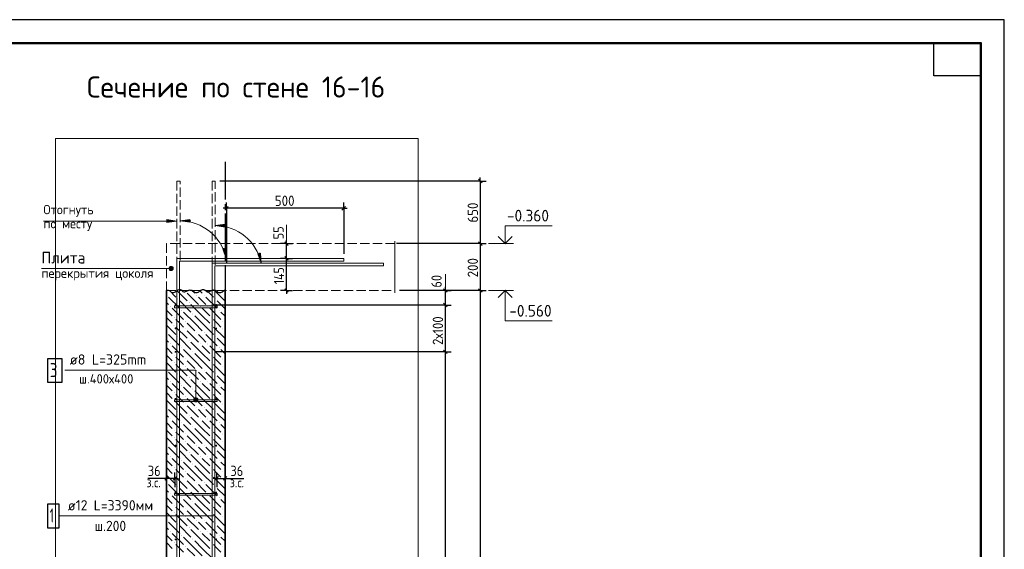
# Model space of a CAD drawing. Header units: millimetres. Extents: x 0 to 50400, y 0 to 35640.
# Tile 15 of 15: x 25200 to 50400, y 22082 to 35640. Entities that reach past the tile are written whole.
import ezdxf

# ---------------------------------------------------------------- set-up
doc = ezdxf.new("R2010")
doc.units = ezdxf.units.MM
doc.linetypes.add('______2', pattern=[324, 240, -84])
doc.linetypes.add('______5', pattern=[1320, 960, -120, 120, -120])
for name, color, linetype, lineweight in [('Standard', 7, 'Continuous', 25), ('ЖБ Перекрытие средний уровень', 7, 'Continuous', 35), ('ЖБ Стена верхний уровень', 7, 'Continuous', 35), ('Заголовок чертежа', 7, 'Continuous', 25), ('Позиционная метка диаметр_ шаг', 7, 'Continuous', 13), ('Позиционная метка линия выноска', 7, 'Continuous', 13), ('Примечания', 7, 'Continuous', 13)]:
    doc.layers.add(name, color=color, linetype=linetype, lineweight=lineweight)
for name, color, linetype, true_color in [('Оси', 7, '______5', 0x656565), ('Стена фоновая арматура У1', 7, '______2', 0xa0a0a0), ('Стена фоновая арматура Х1', 7, '______2', 0xa0a0a0), ('Стена фоновая затяжка С-обр.', 7, '______2', 0xa0a0a0)]:
    doc.layers.add(name, color=color, linetype=linetype, true_color=true_color)
doc.layers.add('Размерная выноска', color=7, linetype='Continuous')
doc.styles.add('ISOCPEUR', font='txt')

msp = doc.modelspace()

# ---------------------------------------------------------------- hatches: boundary and pattern name
at = {"layer": 'ЖБ Стена верхний уровень', "linetype": 'Continuous', "lineweight": 18, "transparency": 33554687}
for points in [[(28958, 28592), (28960, 28595), (28968, 28587), (28960, 28579), (28958, 28582)], [(29240, 28491), (29248, 28499), (29256, 28491), (29248, 28483)], [(29432, 28683), (29440, 28691), (29448, 28683), (29440, 28675)], [(29720, 28587), (29728, 28595), (29736, 28587), (29728, 28579)], [(29912, 28587), (29920, 28595), (29928, 28587), (29920, 28579)], [(30200, 28491), (30208, 28499), (30216, 28491), (30208, 28483)], [(30392, 28683), (30400, 28691), (30408, 28683), (30400, 28675)], [(29048, 28299), (29056, 28307), (29064, 28299), (29056, 28291)], [(29528, 28395), (29536, 28403), (29544, 28395), (29536, 28387)], [(29816, 28299), (29824, 28307), (29832, 28299), (29824, 28291)], [(30008, 28299), (30016, 28307), (30024, 28299), (30016, 28291)], [(29144, 28011), (29152, 28019), (29160, 28011), (29152, 28003)], [(29336, 28203), (29344, 28211), (29352, 28203), (29344, 28195)], [(29624, 28107), (29632, 28115), (29640, 28107), (29632, 28099)], [(30104, 28011), (30112, 28019), (30120, 28011), (30112, 28003)], [(30296, 28203), (30304, 28211), (30312, 28203), (30304, 28195)], [(29144, 27819), (29152, 27827), (29160, 27819), (29152, 27811)], [(29432, 27915), (29440, 27923), (29448, 27915), (29440, 27907)], [(29432, 27723), (29440, 27731), (29448, 27723), (29440, 27715)], [(30104, 27819), (30112, 27827), (30120, 27819), (30112, 27811)], [(30392, 27915), (30400, 27923), (30408, 27915), (30400, 27907)], [(30392, 27723), (30400, 27731), (30408, 27723), (30400, 27715)], [(28958, 27632), (28960, 27635), (28968, 27627), (28960, 27619), (28958, 27622)], [(29240, 27531), (29248, 27539), (29256, 27531), (29248, 27523)], [(29720, 27627), (29728, 27635), (29736, 27627), (29728, 27619)], [(29912, 27627), (29920, 27635), (29928, 27627), (29920, 27619)], [(30200, 27531), (30208, 27539), (30216, 27531), (30208, 27523)], [(29048, 27339), (29056, 27347), (29064, 27339), (29056, 27331)], [(29336, 27243), (29344, 27251), (29352, 27243), (29344, 27235)], [(29528, 27435), (29536, 27443), (29544, 27435), (29536, 27427)], [(29816, 27339), (29824, 27347), (29832, 27339), (29824, 27331)], [(30008, 27339), (30016, 27347), (30024, 27339), (30016, 27331)], [(30296, 27243), (30304, 27251), (30312, 27243), (30304, 27235)], [(29144, 27051), (29152, 27059), (29160, 27051), (29152, 27043)], [(29624, 27147), (29632, 27155), (29640, 27147), (29632, 27139)], [(30104, 27051), (30112, 27059), (30120, 27051), (30112, 27043)], [(29144, 26859), (29152, 26867), (29160, 26859), (29152, 26851)], [(29432, 26955), (29440, 26963), (29448, 26955), (29440, 26947)], [(29432, 26763), (29440, 26771), (29448, 26763), (29440, 26755)], [(30104, 26859), (30112, 26867), (30120, 26859), (30112, 26851)], [(30392, 26955), (30400, 26963), (30408, 26955), (30400, 26947)], [(30392, 26763), (30400, 26771), (30408, 26763), (30400, 26755)], [(28958, 26672), (28960, 26675), (28968, 26667), (28960, 26659), (28958, 26662)], [(29240, 26571), (29248, 26579), (29256, 26571), (29248, 26563)], [(29528, 26475), (29536, 26483), (29544, 26475), (29536, 26467)], [(29720, 26667), (29728, 26675), (29736, 26667), (29728, 26659)], [(29912, 26667), (29920, 26675), (29928, 26667), (29920, 26659)], [(30200, 26571), (30208, 26579), (30216, 26571), (30208, 26563)], [(29048, 26379), (29056, 26387), (29064, 26379), (29056, 26371)], [(29336, 26283), (29344, 26291), (29352, 26283), (29344, 26275)], [(29816, 26379), (29824, 26387), (29832, 26379), (29824, 26371)], [(30008, 26379), (30016, 26387), (30024, 26379), (30016, 26371)], [(30296, 26283), (30304, 26291), (30312, 26283), (30304, 26275)], [(29144, 26091), (29152, 26099), (29160, 26091), (29152, 26083)], [(29432, 25995), (29440, 26003), (29448, 25995), (29440, 25987)], [(29624, 26187), (29632, 26195), (29640, 26187), (29632, 26179)], [(30104, 26091), (30112, 26099), (30120, 26091), (30112, 26083)], [(30392, 25995), (30400, 26003), (30408, 25995), (30400, 25987)], [(28958, 25712), (28960, 25715), (28968, 25707), (28960, 25699), (28958, 25702)], [(29144, 25899), (29152, 25907), (29160, 25899), (29152, 25891)], [(29432, 25803), (29440, 25811), (29448, 25803), (29440, 25795)], [(29720, 25707), (29728, 25715), (29736, 25707), (29728, 25699)], [(29912, 25707), (29920, 25715), (29928, 25707), (29920, 25699)], [(30104, 25899), (30112, 25907), (30120, 25899), (30112, 25891)], [(30392, 25803), (30400, 25811), (30408, 25803), (30400, 25795)], [(29240, 25611), (29248, 25619), (29256, 25611), (29248, 25603)], [(29528, 25515), (29536, 25523), (29544, 25515), (29536, 25507)], [(30200, 25611), (30208, 25619), (30216, 25611), (30208, 25603)], [(29048, 25419), (29056, 25427), (29064, 25419), (29056, 25411)], [(29336, 25323), (29344, 25331), (29352, 25323), (29344, 25315)], [(29624, 25227), (29632, 25235), (29640, 25227), (29632, 25219)], [(29816, 25419), (29824, 25427), (29832, 25419), (29824, 25411)], [(30008, 25419), (30016, 25427), (30024, 25419), (30016, 25411)], [(30296, 25323), (30304, 25331), (30312, 25323), (30304, 25315)], [(29144, 25131), (29152, 25139), (29160, 25131), (29152, 25123)], [(29432, 25035), (29440, 25043), (29448, 25035), (29440, 25027)], [(30104, 25131), (30112, 25139), (30120, 25131), (30112, 25123)], [(30392, 25035), (30400, 25043), (30408, 25035), (30400, 25027)], [(28958, 24752), (28960, 24755), (28968, 24747), (28960, 24739), (28958, 24742)], [(29144, 24939), (29152, 24947), (29160, 24939), (29152, 24931)], [(29432, 24843), (29440, 24851), (29448, 24843), (29440, 24835)], [(29720, 24747), (29728, 24755), (29736, 24747), (29728, 24739)], [(29912, 24747), (29920, 24755), (29928, 24747), (29920, 24739)], [(30104, 24939), (30112, 24947), (30120, 24939), (30112, 24931)], [(30392, 24843), (30400, 24851), (30408, 24843), (30400, 24835)], [(29048, 24459), (29056, 24467), (29064, 24459), (29056, 24451)], [(29240, 24651), (29248, 24659), (29256, 24651), (29248, 24643)], [(29528, 24555), (29536, 24563), (29544, 24555), (29536, 24547)], [(29816, 24459), (29824, 24467), (29832, 24459), (29824, 24451)], [(30008, 24459), (30016, 24467), (30024, 24459), (30016, 24451)], [(30200, 24651), (30208, 24659), (30216, 24651), (30208, 24643)], [(29336, 24363), (29344, 24371), (29352, 24363), (29344, 24355)], [(29624, 24267), (29632, 24275), (29640, 24267), (29632, 24259)], [(30296, 24363), (30304, 24371), (30312, 24363), (30304, 24355)], [(29144, 24171), (29152, 24179), (29160, 24171), (29152, 24163)], [(29144, 23979), (29152, 23987), (29160, 23979), (29152, 23971)], [(29432, 24075), (29440, 24083), (29448, 24075), (29440, 24067)], [(30104, 24171), (30112, 24179), (30120, 24171), (30112, 24163)], [(30104, 23979), (30112, 23987), (30120, 23979), (30112, 23971)], [(30392, 24075), (30400, 24083), (30408, 24075), (30400, 24067)], [(28958, 23792), (28960, 23795), (28968, 23787), (28960, 23779), (28958, 23782)], [(29240, 23691), (29248, 23699), (29256, 23691), (29248, 23683)], [(29432, 23883), (29440, 23891), (29448, 23883), (29440, 23875)], [(29720, 23787), (29728, 23795), (29736, 23787), (29728, 23779)], [(29912, 23787), (29920, 23795), (29928, 23787), (29920, 23779)], [(30200, 23691), (30208, 23699), (30216, 23691), (30208, 23683)], [(30392, 23883), (30400, 23891), (30408, 23883), (30400, 23875)], [(29048, 23499), (29056, 23507), (29064, 23499), (29056, 23491)], [(29528, 23595), (29536, 23603), (29544, 23595), (29536, 23587)], [(29816, 23499), (29824, 23507), (29832, 23499), (29824, 23491)], [(30008, 23499), (30016, 23507), (30024, 23499), (30016, 23491)], [(29144, 23211), (29152, 23219), (29160, 23211), (29152, 23203)], [(29336, 23403), (29344, 23411), (29352, 23403), (29344, 23395)], [(29624, 23307), (29632, 23315), (29640, 23307), (29632, 23299)], [(30104, 23211), (30112, 23219), (30120, 23211), (30112, 23203)], [(30296, 23403), (30304, 23411), (30312, 23403), (30304, 23395)], [(29144, 23019), (29152, 23027), (29160, 23019), (29152, 23011)], [(29432, 23115), (29440, 23123), (29448, 23115), (29440, 23107)], [(30104, 23019), (30112, 23027), (30120, 23019), (30112, 23011)], [(30392, 23115), (30400, 23123), (30408, 23115), (30400, 23107)], [(28958, 22832), (28960, 22835), (28968, 22827), (28960, 22819), (28958, 22822)], [(29240, 22731), (29248, 22739), (29256, 22731), (29248, 22723)], [(29432, 22923), (29440, 22931), (29448, 22923), (29440, 22915)], [(29720, 22827), (29728, 22835), (29736, 22827), (29728, 22819)], [(29912, 22827), (29920, 22835), (29928, 22827), (29920, 22819)], [(30200, 22731), (30208, 22739), (30216, 22731), (30208, 22723)], [(30392, 22923), (30400, 22931), (30408, 22923), (30400, 22915)], [(29048, 22539), (29056, 22547), (29064, 22539), (29056, 22531)], [(29336, 22443), (29344, 22451), (29352, 22443), (29344, 22435)], [(29528, 22635), (29536, 22643), (29544, 22635), (29536, 22627)], [(29816, 22539), (29824, 22547), (29832, 22539), (29824, 22531)], [(30008, 22539), (30016, 22547), (30024, 22539), (30016, 22531)], [(30296, 22443), (30304, 22451), (30312, 22443), (30304, 22435)], [(29144, 22251), (29152, 22259), (29160, 22251), (29152, 22243)], [(29624, 22347), (29632, 22355), (29640, 22347), (29632, 22339)], [(30104, 22251), (30112, 22259), (30120, 22251), (30112, 22243)], [(29432, 22155), (29440, 22163), (29448, 22155), (29440, 22147)], [(30392, 22155), (30400, 22163), (30408, 22155), (30400, 22147)]]:
    msp.add_hatch(color=7, dxfattribs=at).paths.add_polyline_path(points, flags=16)
at = {"layer": 'Позиционная метка линия выноска', "linetype": 'Continuous', "lineweight": 13, "transparency": 33554687}
for points in [[(29028, 29245), (29028, 29299), (29021, 29272)], [(29048, 29225), (29048, 29318), (29028, 29299)], [(29048, 29225), (29028, 29299), (29028, 29245)], [(29075, 29218), (29075, 29326), (29048, 29318)], [(29075, 29218), (29048, 29318), (29048, 29225)], [(29102, 29225), (29102, 29318), (29075, 29326)], [(29102, 29225), (29075, 29326), (29075, 29218)], [(29121, 29245), (29121, 29299), (29102, 29318)], [(29121, 29245), (29102, 29318), (29102, 29225)], [(29121, 29299), (29121, 29245), (29129, 29272)], [(29735, 25958), (29681, 25958), (29661, 25938)], [(29735, 25958), (29661, 25938), (29754, 25938)], [(29681, 25958), (29735, 25958), (29708, 25965)], [(29754, 25938), (29661, 25938), (29654, 25911)], [(29754, 25938), (29654, 25911), (29762, 25911)], [(29762, 25911), (29654, 25911), (29661, 25884)], [(29762, 25911), (29661, 25884), (29754, 25884)], [(29754, 25884), (29661, 25884), (29681, 25865)], [(29754, 25884), (29681, 25865), (29735, 25865)], [(29735, 25865), (29681, 25865), (29708, 25857)]]:
    msp.add_hatch(color=7, dxfattribs=at).paths.add_polyline_path(points)
at = {"layer": 'Примечания', "linetype": 'Continuous', "lineweight": 13, "transparency": 33554687}
for points in [[(28970, 30450), (29222, 30486), (28970, 30522)], [(29558, 30525), (29306, 30489), (29558, 30453)], [(30458, 30404), (30206, 30368), (30458, 30332)]]:
    msp.add_hatch(color=7, dxfattribs=at).paths.add_polyline_path(points)
for points in [[(30466, 29784), (30481, 29530), (30395, 29770)], [(31366, 29664), (31381, 29410), (31295, 29649)]]:
    msp.add_hatch(color=7, dxfattribs=at).paths.add_polyline_path(points, flags=16)
at = {"layer": 'Стена фоновая арматура У1', "linetype": 'Continuous', "lineweight": 13, "transparency": 33554687}
for points in [[(29210, 28336), (29208, 28345), (29203, 28353), (29195, 28358), (29186, 28360), (29176, 28358), (29169, 28353), (29163, 28345), (29162, 28336), (29163, 28327), (29169, 28319), (29176, 28314), (29186, 28312), (29195, 28314), (29203, 28319), (29208, 28327)], [(29210, 28336), (29208, 28345), (29203, 28353), (29195, 28358), (29186, 28360), (29176, 28358), (29169, 28353), (29163, 28345), (29162, 28336), (29163, 28327), (29169, 28319), (29176, 28314), (29186, 28312), (29195, 28314), (29203, 28319), (29208, 28327)], [(30254, 28336), (30252, 28345), (30247, 28353), (30239, 28358), (30230, 28360), (30220, 28358), (30213, 28353), (30207, 28345), (30206, 28336), (30207, 28327), (30213, 28319), (30220, 28314), (30230, 28312), (30239, 28314), (30247, 28319), (30252, 28327)], [(30254, 28336), (30252, 28345), (30247, 28353), (30239, 28358), (30230, 28360), (30220, 28358), (30213, 28353), (30207, 28345), (30206, 28336), (30207, 28327), (30213, 28319), (30220, 28314), (30230, 28312), (30239, 28314), (30247, 28319), (30252, 28327)], [(29210, 27736), (29208, 27745), (29203, 27753), (29195, 27758), (29186, 27760), (29176, 27758), (29169, 27753), (29163, 27745), (29162, 27736), (29163, 27727), (29169, 27719), (29176, 27714), (29186, 27712), (29195, 27714), (29203, 27719), (29208, 27727)], [(29210, 27736), (29208, 27745), (29203, 27753), (29195, 27758), (29186, 27760), (29176, 27758), (29169, 27753), (29163, 27745), (29162, 27736), (29163, 27727), (29169, 27719), (29176, 27714), (29186, 27712), (29195, 27714), (29203, 27719), (29208, 27727)], [(30254, 27736), (30252, 27745), (30247, 27753), (30239, 27758), (30230, 27760), (30220, 27758), (30213, 27753), (30207, 27745), (30206, 27736), (30207, 27727), (30213, 27719), (30220, 27714), (30230, 27712), (30239, 27714), (30247, 27719), (30252, 27727)], [(30254, 27736), (30252, 27745), (30247, 27753), (30239, 27758), (30230, 27760), (30220, 27758), (30213, 27753), (30207, 27745), (30206, 27736), (30207, 27727), (30213, 27719), (30220, 27714), (30230, 27712), (30239, 27714), (30247, 27719), (30252, 27727)], [(29210, 27136), (29208, 27145), (29203, 27153), (29195, 27158), (29186, 27160), (29176, 27158), (29169, 27153), (29163, 27145), (29162, 27136), (29163, 27127), (29169, 27119), (29176, 27114), (29186, 27112), (29195, 27114), (29203, 27119), (29208, 27127)], [(30254, 27136), (30252, 27145), (30247, 27153), (30239, 27158), (30230, 27160), (30220, 27158), (30213, 27153), (30207, 27145), (30206, 27136), (30207, 27127), (30213, 27119), (30220, 27114), (30230, 27112), (30239, 27114), (30247, 27119), (30252, 27127)], [(29210, 25936), (29208, 25945), (29203, 25953), (29195, 25958), (29186, 25960), (29176, 25958), (29169, 25953), (29163, 25945), (29162, 25936), (29163, 25927), (29169, 25919), (29176, 25914), (29186, 25912), (29195, 25914), (29203, 25919), (29208, 25927)], [(30254, 25936), (30252, 25945), (30247, 25953), (30239, 25958), (30230, 25960), (30220, 25958), (30213, 25953), (30207, 25945), (30206, 25936), (30207, 25927), (30213, 25919), (30220, 25914), (30230, 25912), (30239, 25914), (30247, 25919), (30252, 25927)], [(29210, 24736), (29208, 24745), (29203, 24753), (29195, 24758), (29186, 24760), (29176, 24758), (29169, 24753), (29163, 24745), (29162, 24736), (29163, 24727), (29169, 24719), (29176, 24714), (29186, 24712), (29195, 24714), (29203, 24719), (29208, 24727)], [(30254, 24736), (30252, 24745), (30247, 24753), (30239, 24758), (30230, 24760), (30220, 24758), (30213, 24753), (30207, 24745), (30206, 24736), (30207, 24727), (30213, 24719), (30220, 24714), (30230, 24712), (30239, 24714), (30247, 24719), (30252, 24727)], [(29210, 23536), (29208, 23545), (29203, 23553), (29195, 23558), (29186, 23560), (29176, 23558), (29169, 23553), (29163, 23545), (29162, 23536), (29163, 23527), (29169, 23519), (29176, 23514), (29186, 23512), (29195, 23514), (29203, 23519), (29208, 23527)], [(30254, 23536), (30252, 23545), (30247, 23553), (30239, 23558), (30230, 23560), (30220, 23558), (30213, 23553), (30207, 23545), (30206, 23536), (30207, 23527), (30213, 23519), (30220, 23514), (30230, 23512), (30239, 23514), (30247, 23519), (30252, 23527)], [(29210, 22336), (29208, 22345), (29203, 22353), (29195, 22358), (29186, 22360), (29176, 22358), (29169, 22353), (29163, 22345), (29162, 22336), (29163, 22327), (29169, 22319), (29176, 22314), (29186, 22312), (29195, 22314), (29203, 22319), (29208, 22327)], [(30254, 22336), (30252, 22345), (30247, 22353), (30239, 22358), (30230, 22360), (30220, 22358), (30213, 22353), (30207, 22345), (30206, 22336), (30207, 22327), (30213, 22319), (30220, 22314), (30230, 22312), (30239, 22314), (30247, 22319), (30252, 22327)]]:
    msp.add_hatch(color=7, dxfattribs=at).paths.add_polyline_path(points)

# ---------------------------------------------------------------- linework, layer by layer
at = {"layer": 'Standard', "color": 7, "linetype": 'Continuous', "lineweight": -3, "transparency": 33554687}
for p, q in [((36989, 31510), (30326, 31510)), ((36989, 31510), (36839, 31510)), ((36989, 31510), (36989, 31600)), ((36989, 31510), (37139, 31510)), ((30494, 30812), (30404, 30812)), ((30494, 30812), (30494, 30962)), ((30494, 30812), (30494, 30662)), ((30494, 30812), (30494, 29405)), ((33494, 30812), (30494, 30812)), ((33494, 30812), (33494, 30962)), ((33494, 30812), (33494, 30662)), ((33494, 30812), (33494, 29650)), ((33494, 30812), (33584, 30812)), ((32028, 29908), (32028, 29998)), ((32028, 29908), (31878, 29908)), ((32028, 29908), (32178, 29908)), ((32028, 29908), (32028, 29908)), ((32028, 29530), (32028, 29908)), ((36989, 29908), (36839, 29908)), ((36989, 29908), (37139, 29908)), ((36989, 29908), (36989, 28708)), ((32028, 29530), (31878, 29530)), ((32028, 29530), (32178, 29530)), ((32028, 29530), (32028, 29530)), ((36095, 28708), (36095, 28798)), ((32028, 28708), (31878, 28708)), ((32028, 28708), (32178, 28708)), ((32028, 28708), (32028, 28708)), ((32028, 28708), (32028, 28618)), ((36095, 28708), (35945, 28708)), ((36095, 28708), (36245, 28708)), ((36095, 28336), (36095, 28708)), ((36989, 28708), (36839, 28708)), ((36989, 28708), (37139, 28708)), ((36989, 28708), (36989, 13468)), ((36095, 28336), (35945, 28336)), ((36095, 28336), (36245, 28336)), ((36095, 27136), (36095, 28336)), ((36095, 27136), (35945, 27136)), ((36095, 27136), (36245, 27136)), ((36095, 13948), (36095, 27136)), ((28958, 23898), (28958, 24048)), ((29174, 23898), (29174, 24048)), ((30242, 23898), (30242, 24048)), ((30458, 23898), (30458, 24048)), ((28958, 23898), (28868, 23898)), ((28958, 23898), (28958, 23748)), ((28958, 23898), (28958, 23898)), ((29174, 23898), (28958, 23898)), ((29174, 23898), (29174, 23748)), ((29174, 23898), (29174, 23673)), ((29174, 23898), (29264, 23898)), ((30242, 23898), (30152, 23898)), ((30242, 23898), (30242, 23748)), ((30242, 23898), (30242, 23673)), ((30242, 23898), (30458, 23898)), ((30458, 23898), (30458, 23748)), ((30458, 23898), (30458, 23898)), ((30458, 23898), (30548, 23898))]:
    msp.add_line(p, q, dxfattribs=at)
at = {"layer": 'Standard', "color": 7, "linetype": 'Continuous', "lineweight": 25, "transparency": 33554687}
for p, q in [((36944, 31555), (37034, 31465)), ((30539, 30857), (30449, 30767)), ((33539, 30857), (33449, 30767)), ((32073, 29863), (31983, 29953)), ((36944, 29953), (37034, 29863)), ((32073, 29485), (31983, 29575)), ((32073, 28663), (31983, 28753)), ((36140, 28663), (36050, 28753)), ((36944, 28753), (37034, 28663)), ((36140, 28291), (36050, 28381)), ((36140, 27091), (36050, 27181)), ((29003, 23943), (28913, 23853)), ((29219, 23943), (29129, 23853)), ((30197, 23853), (30287, 23943)), ((30413, 23853), (30503, 23943))]:
    msp.add_line(p, q, dxfattribs=at)
at = {"layer": 'Standard', "color": 7, "linetype": 'Continuous', "lineweight": 13, "transparency": 33554687}
for p, q in [((32028, 29908), (32028, 30388)), ((37199, 29908), (37835, 29908)), ((36095, 28708), (36095, 29128)), ((37199, 28708), (37835, 28708))]:
    msp.add_line(p, q, dxfattribs=at)
at = {"layer": 'Standard', "color": 7, "linetype": 'Continuous', "lineweight": 25, "transparency": 33554687}
for points in [[(0, 0), (50400, 0), (50400, 35640), (0, 35640), (0, 0)], [(49800, 35040), (49800, 34200), (48600, 34200), (48600, 35040), (49800, 35040)]]:
    msp.add_lwpolyline(points, close=True, dxfattribs=at)
at = {"layer": 'Standard', "color": 7, "linetype": 'Continuous', "lineweight": 50, "transparency": 33554687}
msp.add_lwpolyline([(2400, 35040), (49800, 35040), (49800, 600), (2400, 600), (2400, 35040)], close=True, dxfattribs=at)
at = {"layer": 'Standard', "color": 254, "linetype": 'Continuous', "lineweight": 13, "true_color": 0xc4c4ff, "transparency": 33554687}
msp.add_lwpolyline([(26117, 9799), (35401, 9799), (35401, 32599), (26117, 32599), (26117, 9799)], dxfattribs=at)
at = {"layer": 'Standard', "color": 7, "linetype": 'Continuous', "lineweight": -3, "transparency": 33554687}
for points in [[(36989, 31510), (36989, 30332), (36989, 30332), (36989, 29908)], [(36989, 29908), (36969, 29908), (36969, 29908), (36969, 29908), (36969, 29908), (36969, 29908), (36969, 29908), (34844, 29908)], [(32028, 28708), (32028, 28754), (32028, 28754), (32028, 29530)], [(36095, 28708), (36041, 28708), (36041, 28708), (34921, 28708)], [(36989, 28708), (36969, 28708), (36969, 28708), (36969, 28708), (36969, 28708), (34921, 28708)], [(36095, 28336), (36042, 28336), (36042, 28336), (30230, 28336)], [(36095, 27136), (36075, 27136), (36075, 27136), (36044, 27136), (36044, 27136), (30230, 27136)]]:
    msp.add_lwpolyline(points, dxfattribs=at)
at = {"layer": 'Standard', "color": 7, "linetype": 'Continuous', "lineweight": 13, "transparency": 33554687}
for points in [[(37626, 29908), (37626, 30364), (38826, 30364)], [(37626, 28708), (37626, 27928), (38826, 27928)]]:
    msp.add_lwpolyline(points, dxfattribs=at)
at = {"layer": 'Standard', "color": 7, "linetype": 'Continuous', "lineweight": 35, "transparency": 33554687}
for points in [[(37448, 30087), (37626, 29908), (37804, 30087)], [(37448, 28530), (37626, 28708), (37804, 28530)]]:
    msp.add_lwpolyline(points, dxfattribs=at)
at = {"layer": 'ЖБ Перекрытие средний уровень', "color": 7, "linetype": '______2', "lineweight": 18, "transparency": 33554687}
for p, q in [((28958, 29908), (28958, 28708)), ((34801, 29908), (28958, 29908)), ((28958, 28708), (34801, 28708))]:
    msp.add_line(p, q, dxfattribs=at)
at = {"layer": 'ЖБ Стена верхний уровень', "color": 7, "linetype": 'Continuous', "lineweight": 35, "transparency": 33554687}
for p, q in [((28958, 28708), (28958, 13468)), ((30458, 13468), (30458, 28708))]:
    msp.add_line(p, q, dxfattribs=at)
at = {"layer": 'ЖБ Стена верхний уровень', "color": 9, "linetype": 'Continuous', "lineweight": 18, "true_color": 0xc7c7c7, "transparency": 33554687}
for p, q in [((29008, 28539), (29296, 28251)), ((29031, 28708), (29200, 28539)), ((29223, 28708), (29488, 28443)), ((29488, 28635), (29776, 28347)), ((29607, 28708), (29680, 28635)), ((29872, 28443), (29776, 28539)), ((29799, 28708), (29872, 28635)), ((29968, 28539), (30256, 28251)), ((29991, 28708), (30160, 28539)), ((30183, 28708), (30448, 28443)), ((30448, 28635), (30458, 28625)), ((29008, 28347), (28958, 28397)), ((29104, 28251), (29392, 27963)), ((29296, 28443), (29584, 28155)), ((29872, 28059), (29584, 28347)), ((29968, 28347), (29872, 28443)), ((29872, 28251), (30064, 28059)), ((30064, 28251), (30352, 27963)), ((30256, 28443), (30458, 28241)), ((28958, 28205), (29104, 28059)), ((28958, 28013), (29104, 27867)), ((29680, 27867), (29392, 28155)), ((29680, 28059), (29872, 27867)), ((29872, 28059), (30064, 27867)), ((30458, 28049), (30352, 28155)), ((28958, 27821), (29200, 27579)), ((29296, 27867), (29200, 27963)), ((29200, 27771), (29488, 27483)), ((29392, 27771), (29296, 27867)), ((29488, 27867), (29680, 27675)), ((29680, 27867), (29872, 27675)), ((29872, 27867), (30160, 27579)), ((30256, 27867), (30160, 27963)), ((30160, 27771), (30448, 27483)), ((30352, 27771), (30256, 27867)), ((30448, 27867), (30458, 27857)), ((29008, 27579), (29296, 27291)), ((29296, 27483), (29584, 27195)), ((29488, 27675), (29776, 27387)), ((29872, 27483), (29776, 27579)), ((29968, 27387), (29872, 27483)), ((29968, 27579), (30256, 27291)), ((30256, 27483), (30458, 27281)), ((30448, 27675), (30458, 27665)), ((29008, 27387), (28958, 27437)), ((28958, 27245), (29104, 27099)), ((29104, 27291), (29392, 27003)), ((29872, 27099), (29584, 27387)), ((29872, 27291), (30064, 27099)), ((30064, 27291), (30352, 27003)), ((28958, 27053), (29104, 26907)), ((29296, 26907), (29200, 27003)), ((29680, 26907), (29392, 27195)), ((29680, 27099), (29872, 26907)), ((29872, 27099), (30064, 26907)), ((30256, 26907), (30160, 27003)), ((30458, 27089), (30352, 27195)), ((28958, 26861), (29200, 26619)), ((29200, 26811), (29488, 26523)), ((29392, 26811), (29296, 26907)), ((29488, 26907), (29680, 26715)), ((29488, 26715), (29776, 26427)), ((29680, 26907), (29872, 26715)), ((29872, 26907), (30160, 26619)), ((30160, 26811), (30448, 26523)), ((30352, 26811), (30256, 26907)), ((30448, 26907), (30458, 26897)), ((30448, 26715), (30458, 26705)), ((29008, 26427), (28958, 26477)), ((29008, 26619), (29296, 26331)), ((29296, 26523), (29584, 26235)), ((29872, 26523), (29776, 26619)), ((29968, 26427), (29872, 26523)), ((29968, 26619), (30256, 26331)), ((30256, 26523), (30458, 26321)), ((28958, 26285), (29104, 26139)), ((29104, 26331), (29392, 26043)), ((29680, 25947), (29392, 26235)), ((29872, 26139), (29584, 26427)), ((29872, 26331), (30064, 26139)), ((30064, 26331), (30352, 26043)), ((30458, 26129), (30352, 26235)), ((28958, 26093), (29104, 25947)), ((29296, 25947), (29200, 26043)), ((29680, 26139), (29872, 25947)), ((29872, 26139), (30064, 25947)), ((30256, 25947), (30160, 26043)), ((28958, 25901), (29200, 25659)), ((29200, 25851), (29488, 25563)), ((29392, 25851), (29296, 25947)), ((29488, 25947), (29680, 25755)), ((29488, 25755), (29776, 25467)), ((29680, 25947), (29872, 25755)), ((29872, 25947), (30160, 25659)), ((30160, 25851), (30448, 25563)), ((30352, 25851), (30256, 25947)), ((30448, 25947), (30458, 25937)), ((30448, 25755), (30458, 25745)), ((29008, 25467), (28958, 25517)), ((29008, 25659), (29296, 25371)), ((29296, 25563), (29584, 25275)), ((29872, 25179), (29584, 25467)), ((29872, 25563), (29776, 25659)), ((29968, 25467), (29872, 25563)), ((29968, 25659), (30256, 25371)), ((30256, 25563), (30458, 25361)), ((28958, 25325), (29104, 25179)), ((29104, 25371), (29392, 25083)), ((29680, 24987), (29392, 25275)), ((29872, 25371), (30064, 25179)), ((30064, 25371), (30352, 25083)), ((30458, 25169), (30352, 25275)), ((28958, 25133), (29104, 24987)), ((29296, 24987), (29200, 25083)), ((29392, 24891), (29296, 24987)), ((29488, 24987), (29680, 24795)), ((29680, 25179), (29872, 24987)), ((29680, 24987), (29872, 24795)), ((29872, 25179), (30064, 24987)), ((29872, 24987), (30160, 24699)), ((30256, 24987), (30160, 25083)), ((30352, 24891), (30256, 24987)), ((30448, 24987), (30458, 24977)), ((28958, 24941), (29200, 24699)), ((29008, 24699), (29296, 24411)), ((29200, 24891), (29488, 24603)), ((29488, 24795), (29776, 24507)), ((29872, 24603), (29776, 24699)), ((29968, 24699), (30256, 24411)), ((30160, 24891), (30448, 24603)), ((30448, 24795), (30458, 24785)), ((29008, 24507), (28958, 24557)), ((29296, 24603), (29584, 24315)), ((29872, 24219), (29584, 24507)), ((29968, 24507), (29872, 24603)), ((30256, 24603), (30458, 24401)), ((28958, 24365), (29104, 24219)), ((29104, 24411), (29392, 24123)), ((29680, 24027), (29392, 24315)), ((29680, 24219), (29872, 24027)), ((29872, 24411), (30064, 24219)), ((29872, 24219), (30064, 24027)), ((30064, 24411), (30352, 24123)), ((30458, 24209), (30352, 24315)), ((28958, 24173), (29104, 24027)), ((28958, 23981), (29200, 23739)), ((29296, 24027), (29200, 24123)), ((29392, 23931), (29296, 24027)), ((29488, 24027), (29680, 23835)), ((29680, 24027), (29872, 23835)), ((29872, 24027), (30160, 23739)), ((30256, 24027), (30160, 24123)), ((30352, 23931), (30256, 24027)), ((30448, 24027), (30458, 24017)), ((29008, 23739), (29296, 23451)), ((29200, 23931), (29488, 23643)), ((29488, 23835), (29776, 23547)), ((29872, 23643), (29776, 23739)), ((29968, 23739), (30256, 23451)), ((30160, 23931), (30448, 23643)), ((30448, 23835), (30458, 23825)), ((29008, 23547), (28958, 23597)), ((29104, 23451), (29392, 23163)), ((29296, 23643), (29584, 23355)), ((29872, 23259), (29584, 23547)), ((29968, 23547), (29872, 23643)), ((29872, 23451), (30064, 23259)), ((30064, 23451), (30352, 23163)), ((30256, 23643), (30458, 23441)), ((28958, 23405), (29104, 23259)), ((28958, 23213), (29104, 23067)), ((29680, 23067), (29392, 23355)), ((29680, 23259), (29872, 23067)), ((29872, 23259), (30064, 23067)), ((30458, 23249), (30352, 23355)), ((28958, 23021), (29200, 22779)), ((29296, 23067), (29200, 23163)), ((29200, 22971), (29488, 22683)), ((29392, 22971), (29296, 23067)), ((29488, 23067), (29680, 22875)), ((29680, 23067), (29872, 22875)), ((29872, 23067), (30160, 22779)), ((30256, 23067), (30160, 23163)), ((30160, 22971), (30448, 22683)), ((30352, 22971), (30256, 23067)), ((30448, 23067), (30458, 23057)), ((29008, 22779), (29296, 22491)), ((29296, 22683), (29584, 22395)), ((29488, 22875), (29776, 22587)), ((29872, 22683), (29776, 22779)), ((29968, 22587), (29872, 22683)), ((29968, 22779), (30256, 22491)), ((30256, 22683), (30458, 22481)), ((30448, 22875), (30458, 22865)), ((29008, 22587), (28958, 22637)), ((28958, 22445), (29104, 22299)), ((29104, 22491), (29392, 22203)), ((29872, 22299), (29584, 22587)), ((29872, 22491), (30064, 22299)), ((30064, 22491), (30352, 22203)), ((28958, 22253), (29104, 22107)), ((29296, 22107), (29200, 22203)), ((29680, 22107), (29392, 22395)), ((29680, 22299), (29872, 22107)), ((29872, 22299), (30064, 22107)), ((30256, 22107), (30160, 22203)), ((30458, 22289), (30352, 22395)), ((29392, 22011), (29296, 22107)), ((29488, 22107), (29680, 21915)), ((29680, 22107), (29872, 21915)), ((29872, 22107), (30160, 21819)), ((30352, 22011), (30256, 22107)), ((30448, 22107), (30458, 22097))]:
    msp.add_line(p, q, dxfattribs=at)
at = {"layer": 'Оси', "color": 8, "linetype": '______5', "lineweight": -3, "transparency": 33554687}
msp.add_line((30458, 31999), (30458, 10174), dxfattribs=at)
at = {"layer": 'Позиционная метка линия выноска', "color": 7, "linetype": 'Continuous', "lineweight": 13, "transparency": 33554687}
for p, q in [((29075, 29272), (25756, 29272)), ((29021, 29272), (29021, 29272)), ((29075, 29326), (29075, 29326)), ((29129, 29272), (29129, 29272)), ((29075, 29218), (29075, 29218)), ((29708, 25965), (29708, 25965)), ((29654, 25911), (29654, 25911)), ((29708, 25857), (29708, 25857)), ((29762, 25911), (29762, 25911)), ((26211, 22936), (30158, 22936))]:
    msp.add_line(p, q, dxfattribs=at)
msp.add_lwpolyline([(26359, 26669), (29708, 26669), (29708, 25911)], dxfattribs=at)
for centre in [(29075, 29272), (29708, 25911)]:
    msp.add_circle(centre, 54, dxfattribs=at)
at = {"layer": 'Примечания', "color": 7, "linetype": '______2', "lineweight": 13, "transparency": 33554687}
for p, q in [((29306, 31510), (29222, 31510)), ((29222, 31510), (29222, 29290)), ((29306, 29484), (29306, 31510)), ((30206, 31510), (30122, 31510)), ((30122, 31510), (30122, 29170)), ((30206, 29364), (30206, 31510))]:
    msp.add_line(p, q, dxfattribs=at)
at = {"layer": 'Примечания', "color": 7, "linetype": 'Continuous', "lineweight": 13, "transparency": 33554687}
for p, q in [((29222, 30486), (28970, 30522)), ((28970, 30522), (28970, 30450)), ((29558, 30525), (29306, 30489)), ((29558, 30453), (29558, 30525)), ((25807, 30486), (29222, 30486)), ((28970, 30486), (28952, 30486)), ((28970, 30450), (29222, 30486)), ((29222, 30486), (29222, 30486)), ((29222, 30486), (29222, 30486)), ((29222, 30486), (29222, 30486)), ((29306, 30489), (29306, 30489)), ((29306, 30489), (29306, 30489)), ((29306, 30489), (29306, 30489)), ((29306, 30489), (29558, 30453)), ((29558, 30489), (29576, 30489)), ((30458, 30404), (30206, 30368)), ((30206, 30368), (30206, 30368)), ((30206, 30368), (30206, 30368)), ((30206, 30368), (30206, 30368)), ((30206, 30368), (30458, 30332)), ((30458, 30332), (30458, 30404)), ((30458, 30368), (30476, 30368)), ((30395, 29770), (30466, 29784)), ((30481, 29530), (30395, 29770)), ((30430, 29777), (30427, 29795)), ((30466, 29784), (30481, 29530)), ((30481, 29530), (30481, 29530)), ((30481, 29530), (30481, 29530)), ((30481, 29530), (30481, 29530)), ((31295, 29649), (31366, 29664)), ((31381, 29410), (31295, 29649)), ((31330, 29657), (31327, 29674)), ((31366, 29664), (31381, 29410)), ((31381, 29410), (31381, 29410)), ((31381, 29410), (31381, 29410)), ((31381, 29410), (31381, 29410))]:
    msp.add_line(p, q, dxfattribs=at)
at = {"layer": 'Примечания', "color": 7, "linetype": 'Continuous', "lineweight": 25, "transparency": 33554687}
for points in [[(28958, 28719), (28980, 28719), (29004, 28716), (29025, 28708), (29043, 28695), (29058, 28679), (29075, 28666), (29097, 28658), (29121, 28653), (29144, 28659), (29166, 28667), (29187, 28677), (29205, 28690), (29222, 28703), (29238, 28717), (29259, 28728), (29282, 28734), (29306, 28733), (29329, 28726), (29346, 28714), (29362, 28699), (29379, 28685), (29399, 28675), (29423, 28672), (29447, 28678), (29468, 28687), (29488, 28698), (29509, 28707), (29529, 28717), (29553, 28722), (29558, 28722)], [(29558, 28719), (29580, 28719), (29604, 28716), (29625, 28708), (29643, 28695), (29658, 28679), (29675, 28666), (29697, 28658), (29721, 28653), (29744, 28659), (29766, 28667), (29787, 28677), (29805, 28690), (29822, 28703), (29838, 28717), (29859, 28728), (29882, 28734), (29906, 28733), (29929, 28726), (29946, 28714), (29962, 28699), (29979, 28685), (29999, 28675), (30023, 28672), (30047, 28678), (30068, 28687), (30088, 28698), (30109, 28707), (30129, 28717), (30153, 28722), (30158, 28722)], [(30158, 28719), (30180, 28719), (30204, 28716), (30225, 28708), (30243, 28695), (30258, 28679), (30275, 28666), (30297, 28658), (30321, 28653), (30344, 28659), (30366, 28667), (30387, 28677), (30405, 28690), (30422, 28703), (30438, 28717), (30458, 28727)]]:
    msp.add_lwpolyline(points, dxfattribs=at)
at = {"layer": 'Примечания', "color": 7, "linetype": 'Continuous', "lineweight": 13, "transparency": 33554687}
for centre in [(29306, 29289), (30206, 29168)]:
    msp.add_arc(centre, 1200, 11.603, 90, dxfattribs=at)
at = {"layer": 'Размерная выноска', "color": 7, "linetype": 'Continuous', "lineweight": 13, "transparency": 33554687}
msp.add_line((34801, 29968), (34801, 28648), dxfattribs=at)
at = {"layer": 'Размерная выноска', "color": 7, "linetype": 'Continuous', "lineweight": -3, "transparency": 33554687}
for p, q in [((28958, 23898), (28478, 23898)), ((30458, 23898), (30938, 23898))]:
    msp.add_line(p, q, dxfattribs=at)
at = {"layer": 'Стена фоновая арматура Х1', "color": 7, "linetype": 'Continuous', "lineweight": 18, "transparency": 33554687}
for points in [[(29222, 13468), (29222, 29530), (33494, 29530), (33494, 29458), (29294, 29458), (29294, 13468), (29222, 13468)], [(30122, 13468), (30122, 29410), (34514, 29410), (34514, 29338), (30194, 29338), (30194, 13468), (30122, 13468)]]:
    msp.add_lwpolyline(points, dxfattribs=at)
at = {"layer": 'Стена фоновая арматура Х1', "color": 7, "linetype": 'Continuous', "lineweight": 25, "transparency": 33554687}
msp.add_lwpolyline([(25911, 22636), (26211, 22636), (26211, 23236), (25911, 23236), (25911, 22636)], dxfattribs=at)
at = {"layer": 'Стена фоновая затяжка С-обр.', "color": 98, "linetype": 'Continuous', "lineweight": 13, "true_color": 0x005000, "transparency": 33554687}
for points in [[(29159, 28312), (30257, 28312), (30257, 28264), (29159, 28264), (29159, 28312)], [(29159, 25912), (30257, 25912), (30257, 25864), (29159, 25864), (29159, 25912)], [(29159, 23512), (30257, 23512), (30257, 23464), (29159, 23464), (29159, 23512)]]:
    msp.add_lwpolyline(points, dxfattribs=at)
at = {"layer": 'Стена фоновая затяжка С-обр.', "color": 7, "linetype": 'Continuous', "lineweight": 25, "transparency": 33554687}
msp.add_lwpolyline([(25911, 26357), (26283, 26357), (26283, 26957), (25911, 26957), (25911, 26357)], dxfattribs=at)

# ---------------------------------------------------------------- texts
at = {"layer": 'Standard', "color": 7, "linetype": 'Continuous', "lineweight": 25, "transparency": 33554687, "attachment_point": 7, "style": 'ISOCPEUR'}
for s, insert, char_height, width in [('\\W0.91;500', (31730, 30872), 264, 674.38), ('\\W0.95;-0.360', (37671, 30474), 300, 1281.44), ('\\W0.95;-0.560', (37731, 28038), 300, 1281.42), ('\\W0.87;36', (28479, 23958), 264, 484.72), ('\\W0.87;36', (30593, 23958), 264, 484.72)]:
    msp.add_mtext(s, dxfattribs=dict(at, insert=insert, char_height=char_height, width=width))
at = {"layer": 'Standard', "color": 7, "linetype": 'Continuous', "lineweight": 25, "transparency": 33554687, "char_height": 264, "attachment_point": 7, "rotation": 90, "style": 'ISOCPEUR'}
for s, insert, width in [('\\W0.91;650', (36929, 30445), 674.38), ('\\W0.87;55', (31957, 30016), 484.73), ('\\W0.91;200', (36929, 29044), 674.39), ('\\W0.83;145', (31968, 28869), 637.71), ('\\W0.87;60', (36001, 28782), 484.71), ('\\W0.89;2х100', (36035, 27314), 988.26)]:
    msp.add_mtext(s, dxfattribs=dict(at, insert=insert, width=width))
at = {"layer": 'Standard', "color": 7, "linetype": 'Continuous', "lineweight": 18, "transparency": 33554687, "char_height": 240, "attachment_point": 7, "style": 'ISOCPEUR'}
for s, insert, width in [('\\W0.97;ш.400х400', (26722, 26326), 1627.25), ('\\W0.90;з.с.', (28447, 23669), 551.93), ('\\W0.90;з.с.', (30579, 23669), 551.94)]:
    msp.add_mtext(s, dxfattribs=dict(at, insert=insert, width=width))
at = {"layer": 'Заголовок чертежа', "color": 7, "linetype": 'Continuous', "lineweight": 50, "transparency": 33554687, "insert": (26922, 33647), "char_height": 540, "width": 8247.14, "attachment_point": 7, "style": 'ISOCPEUR'}
msp.add_mtext('\\W0.96;Сечение по стене 16-16', dxfattribs=at)
at = {"layer": 'Позиционная метка диаметр_ шаг', "color": 7, "linetype": 'Continuous', "lineweight": 18, "transparency": 33554687, "char_height": 240, "attachment_point": 7, "style": 'ISOCPEUR'}
for s, insert, width in [('\\W0.97;Отогнуть', (25807, 30594), 1579.28), ('\\W0.97;по месту', (25807, 30234), 1483.3)]:
    msp.add_mtext(s, dxfattribs=dict(at, insert=insert, width=width))
at = {"layer": 'Позиционная метка диаметр_ шаг', "color": 7, "linetype": 'Continuous', "lineweight": 25, "transparency": 33554687, "attachment_point": 7, "style": 'ISOCPEUR'}
for s, insert, char_height, width in [('\\W0.98;перекрытия цоколя', (25756, 28966), 240, 3044.08), ('\\W0.95;Плита', (25756, 29398), 300, 1312)]:
    msp.add_mtext(s, dxfattribs=dict(at, insert=insert, char_height=char_height, width=width))
at = {"layer": 'Стена фоновая арматура Х1', "color": 7, "linetype": 'Continuous', "lineweight": 13, "transparency": 33554687, "attachment_point": 7, "style": 'ISOCPEUR'}
for s, insert, char_height, width in [('\\W0.96;ø12 L=3390мм ', (26432, 23077), 264, 2527.6), ('\\W0.56;1', (25971, 22768), 360, 280), ('\\W0.95;ш.200 ', (27118, 22549), 264, 1154.55)]:
    msp.add_mtext(s, dxfattribs=dict(at, insert=insert, char_height=char_height, width=width))
at = {"layer": 'Стена фоновая затяжка С-обр.', "color": 7, "linetype": 'Continuous', "lineweight": 13, "transparency": 33554687, "attachment_point": 7, "style": 'ISOCPEUR'}
for s, insert, char_height, width in [('\\W0.98;ø8 L=325mm ', (26479, 26810), 264, 2266.23), ('\\W0.78;3', (25971, 26489), 360, 391.69)]:
    msp.add_mtext(s, dxfattribs=dict(at, insert=insert, char_height=char_height, width=width))

doc.saveas('drawing.dxf')
